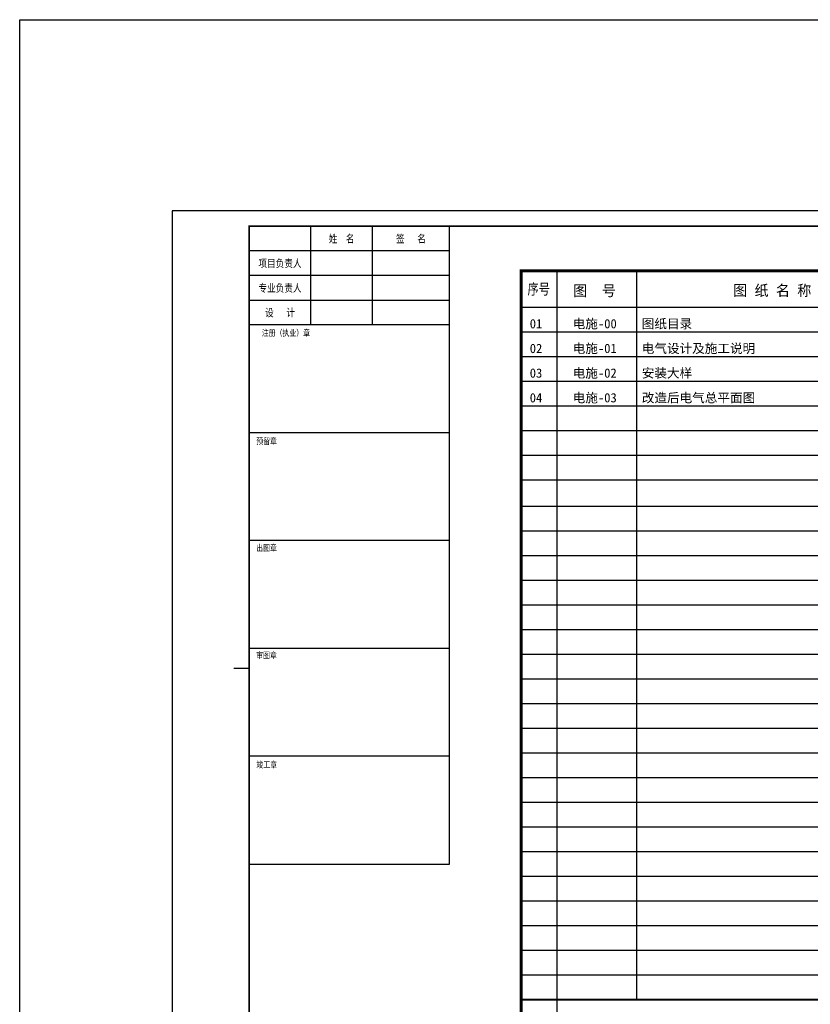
# Model space of a CAD drawing. Extents: x -345179 to -55199, y 109828 to 309166.
# Tile 2 of 30: x -345179 to -319512, y 277223 to 309166. Entities that reach past the tile are written whole.
import ezdxf
from ezdxf.enums import TextEntityAlignment as Align

# ---------------------------------------------------------------- set-up
doc = ezdxf.new("R2010")
doc.units = 0
doc.header["$LTSCALE"] = 1000
doc.header["$MEASUREMENT"] = 0
doc.layers.get('0').update_dxf_attribs({"color": 252})
doc.layers.add('TEL_TEXT', color=7, linetype='Continuous')
doc.layers.add('图框', color=103, linetype='Continuous')
doc.styles.add('STYLEN3', font='txt', dxfattribs={"width": 2, "height": 2.5})
doc.styles.add('图框', font='txt', dxfattribs={"width": 0.8})
doc.styles.add('宋体', font='txt', dxfattribs={"width": 0.7})

# ---------------------------------------------------------------- blocks, each defined once
blk = doc.blocks.new('ZJQY-A3目录')
at = {"layer": '图框'}
for p, q in [((28776, 26412), (-10224, 26412)), ((-10224, 26412), (-10224, -2288)), ((-1343, 23781), (18602, 23781)), ((-1343, 22981), (18602, 22981)), ((-1343, 22181), (18602, 22181)), ((-1343, 21380), (18602, 21380)), ((-1343, 20580), (18602, 20580)), ((-1343, 19779), (18602, 19779)), ((-1343, 18979), (18602, 18979)), ((-1343, 18179), (18602, 18179)), ((-1343, 17328), (18602, 17328)), ((-1343, 16528), (18602, 16528)), ((-1343, 15727), (18602, 15727)), ((-1343, 14927), (18602, 14927)), ((-1343, 14126), (18602, 14126)), ((-1343, 13326), (18602, 13326)), ((-1343, 12526), (18602, 12526)), ((-10224, 12062), (-10724, 12062)), ((-1343, 11725), (18602, 11725)), ((-1343, 10925), (18602, 10925)), ((-1343, 10124), (18602, 10124)), ((-1343, 9324), (18602, 9324)), ((-1343, 8524), (18602, 8524)), ((-1343, 7723), (18602, 7723)), ((-1343, 6923), (18602, 6923)), ((-1343, 6122), (18602, 6122)), ((-1343, 5322), (18602, 5322)), ((-1343, 4522), (18602, 4522)), ((-1343, 3721), (18602, 3721)), ((-1343, 2921), (18602, 2921)), ((-1343, 2120), (18602, 2120)), ((-1343, 1320), (18602, 1320))]:
    blk.add_line(p, q, dxfattribs=at)
at = {"layer": '图框', "flags": 128}
blk.add_lwpolyline([(-12724, -2788), (29276, -2788), (29276, -2788), (29276, 26912), (-12724, 26912), (-12724, -2788)], dxfattribs=at)
at = {"layer": '图框'}
for points, const_width in [([(-10224, 26412), (28776, 26412), (28776, -2288), (-10224, -2288)], 50), ([(-1397, -1055), (18612, -1055), (18612, 24964), (-1397, 24964)], 100)]:
    blk.add_lwpolyline(points, close=True, dxfattribs=dict(at, const_width=const_width))
for points in [[(-10224, 5712), (-3724, 5712), (-3724, 26412)], [(-8224, 23212), (-8224, 26412)], [(-6224, 23212), (-6224, 26412)], [(-3724, 25612), (-10224, 25612)], [(-243, 24964), (-243, -1055)], [(2353, 24964), (2353, 1320)], [(-3724, 24812), (-10224, 24812)], [(-10224, 24012), (-3724, 24012)], [(-3724, 23212), (-10224, 23212)], [(-3724, 19712), (-10224, 19712)], [(-3724, 16212), (-10224, 16212)], [(-3724, 12712), (-10224, 12712)], [(-3724, 9212), (-10224, 9212)]]:
    blk.add_lwpolyline(points, dxfattribs=at)
for points, const_width in [([(-1397, 24964), (18612, 24964)], 60), ([(-1397, 21519), (-1397, -1055)], 50), ([(-1343, 1320), (18602, 1320)], 60)]:
    blk.add_lwpolyline(points, dxfattribs=dict(at, const_width=const_width))
at = {"layer": '图框', "style": '图框', "width": 0.8}
for s, height, p in [('姓  名', 250, (-7224, 26012)), ('签   名', 250, (-4974, 26012)), ('项目负责人', 250, (-9224, 25212)), ('专业负责人', 250, (-9224, 24412)), ('设   计', 250, (-9224, 23612)), ('注册（执业）章', 200, (-9033, 22954)), ('预留章', 200, (-9661, 19443)), ('出图章', 200, (-9661, 15982)), ('审图章', 200, (-9662, 12497)), ('竣工章', 200, (-9655, 8949))]:
    blk.add_text(s, height=height, dxfattribs=at).set_placement(p, align=Align.MIDDLE)
at = {"layer": '图框', "style": 'STYLEN3', "width": 0.8}
blk.add_text('序号', height=350, dxfattribs=at).set_placement((-1190, 24196))
at = {"layer": '图框', "style": 'STYLEN3'}
for s, p in [('图  号', (295, 24144)), ('图 纸 名 称', (5489, 24151))]:
    blk.add_text(s, height=350, dxfattribs=at).set_placement(p)
at = {"layer": '图框', "style": '图框', "width": 0.8}
for tag, p in [('项目负责', (-7224, 25212)), ('专业负责', (-7224, 24412)), ('设计', (-7224, 23612))]:
    blk.add_attdef(tag, text='', height=250, dxfattribs=at).set_placement(p, align=Align.MIDDLE)
for tag, p, height in [('合作单位_001', (24173, 11697), 260), ('建设单位_001', (24173, 10028), 260), ('工程名称_001', (24177, 8377), 260), ('图名_001', (25179, 615), 250)]:
    blk.add_attdef(tag, p, '', height=height, dxfattribs=at)
blk.add_attdef('子项名称', text='', height=260, dxfattribs=at).set_placement((26199, 7617), align=Align.MIDDLE_CENTER)
at = {"layer": '图框', "style": '图框'}
for tag, p in [('审定', (24939, 6174)), ('审核', (24939, 5474)), ('项目负责', (24939, 4773)), ('专业负责', (24939, 4072)), ('校对', (24939, 3372)), ('设计', (24939, 2671)), ('制图', (24939, 1970)), ('图号', (23998, -543)), ('版本号', (27595, -530)), ('日期', (24015, -1194)), ('工程编号', (27719, -1209))]:
    blk.add_attdef(tag, text='', height=250, dxfattribs=at).set_placement(p, align=Align.MIDDLE_CENTER)

msp = doc.modelspace()

# ---------------------------------------------------------------- linework, layer by layer
at = {"color": 7}
msp.add_lwpolyline([(-55199, 109828), (-345179, 109828), (-345179, 309166), (-55199, 309166)], close=True, dxfattribs=at)

# ---------------------------------------------------------------- block references
msp.add_blockref('ZJQY-A3目录', (-327503, 276056))

# ---------------------------------------------------------------- texts
at = {"layer": 'TEL_TEXT', "style": '宋体'}
for s, p in [('01', (-328621, 299153, 0)), ('电施-00', (-327226, 299153, 0)), ('图纸目录', (-324984, 299153, 0)), ('电施-01', (-327226, 298352, 0)), ('电气设计及施工说明', (-324984, 298352, 0)), ('02', (-328621, 298352, 0)), ('03', (-328621, 297552, 0)), ('电施-02', (-327226, 297552, 0)), ('安装大样', (-324984, 297552, 0)), ('电施-03', (-327226, 296751, 0)), ('改造后电气总平面图', (-324984, 296751, 0)), ('04', (-328621, 296751, 0))]:
    msp.add_text(s, height=300, dxfattribs=at).set_placement(p)

doc.saveas('drawing.dxf')
